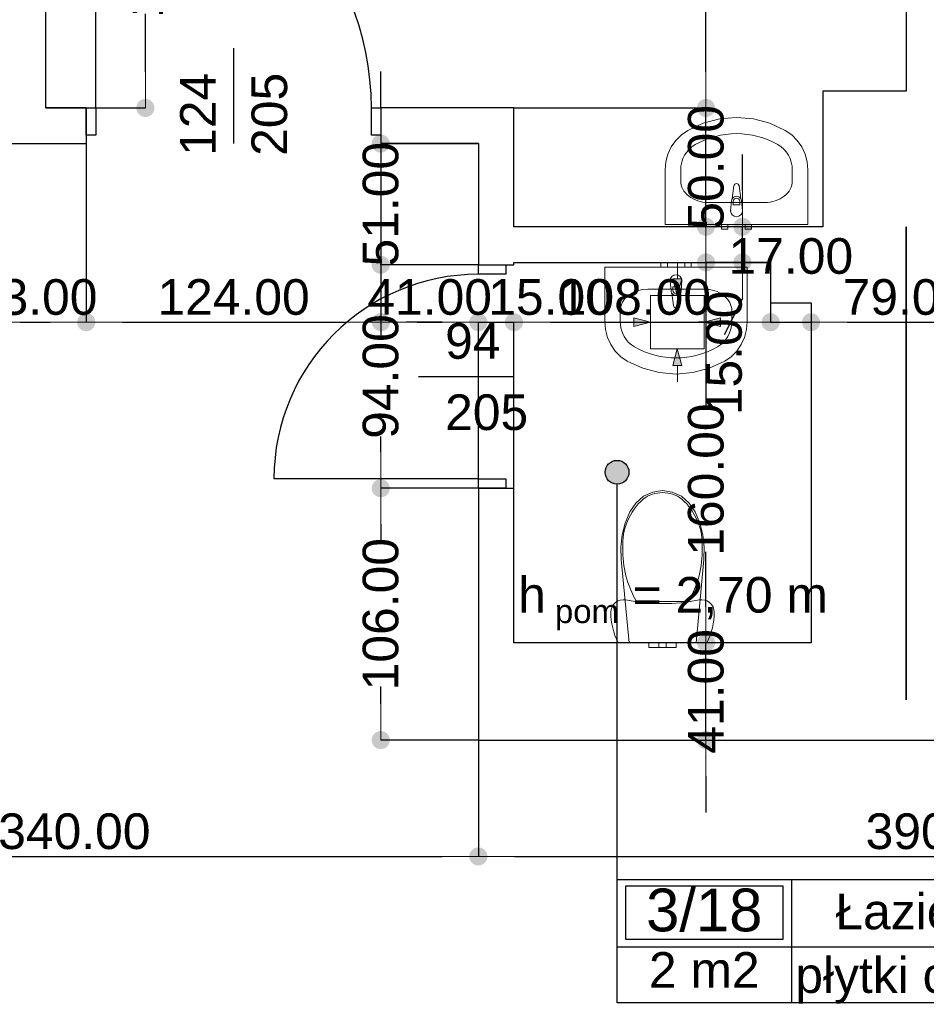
# Model space of a CAD drawing. Header units: millimetres. Extents: x -175445 to -20415, y -559200 to 231527.
# Tile 173 of 256: x -127871 to -124056, y -94928 to -90785. Entities that reach past the tile are written whole.
import ezdxf
from ezdxf.enums import TextEntityAlignment as Align

# ---------------------------------------------------------------- set-up
doc = ezdxf.new("R2010")
doc.units = ezdxf.units.MM
doc.header["$MEASUREMENT"] = 0
for name, color, linetype in [('Drzwi', 7, 'Continuous'), ('Linia', 7, 'Continuous'), ('Obiekt', 7, 'Continuous'), ('Polilinia', 7, 'Continuous'), ('Strefa', 7, 'Continuous'), ('Słup', 7, 'Continuous'), ('Tekst', 7, 'Continuous'), ('Wymiary', 63, 'Continuous'), ('Ściana', 7, 'Continuous')]:
    doc.layers.add(name, color=color, linetype=linetype)
doc.styles.add('Arial', font='txt')
doc.styles.add('Times new roman', font='txt')
doc.dimstyles.new('GENERATED_STYLE__1', dxfattribs={"dimtxt": 150, "dimasz": 152, "dimexe": 0.18, "dimexo": 0, "dimgap": 0.09, "dimtad": 1, "dimtih": 1, "dimtoh": 1, "dimlfac": 0.1, "dimzin": 0, "dimdsep": 46, "dimtxsty": 'Arial', "dimblk": 'ARROWHEAD_11', "dimblk1": 'ARROWHEAD_11', "dimblk2": 'ARROWHEAD_11', "dimcen": 0.09, "dimclrd": 114, "dimclre": 114, "dimclrt": 114, "dimazin": 0, "dimtfac": 1, "dimtdec": 4, "dimtmove": 0, "dimatfit": 3, "dimfxl": 1, "dimtolj": 1, "dimtzin": 0, "dimarcsym": 0})
doc.dimstyles.new('GENERATED_STYLE__3', dxfattribs={"dimtxt": 150, "dimasz": 152, "dimexe": 0.18, "dimexo": 0, "dimgap": 0.09, "dimtad": 1, "dimlfac": 0.1, "dimzin": 0, "dimdsep": 46, "dimtxsty": 'Arial', "dimblk": 'ARROWHEAD_11', "dimblk1": 'ARROWHEAD_11', "dimblk2": 'ARROWHEAD_11', "dimcen": 0.09, "dimclrd": 114, "dimclre": 114, "dimclrt": 114, "dimazin": 0, "dimtfac": 1, "dimtdec": 4, "dimtmove": 2, "dimatfit": 3, "dimfxl": 1, "dimtolj": 1, "dimtzin": 0, "dimarcsym": 0})
doc.dimstyles.new('GENERATED_STYLE__4', dxfattribs={"dimtxt": 150, "dimasz": 152, "dimexe": 0.18, "dimexo": 0, "dimgap": 0.09, "dimtad": 1, "dimtih": 1, "dimtoh": 1, "dimlfac": 0.1, "dimzin": 0, "dimdsep": 46, "dimtxsty": 'Arial', "dimblk": 'ARROWHEAD_11', "dimblk1": 'ARROWHEAD_11', "dimblk2": 'ARROWHEAD_11', "dimcen": 0.09, "dimclrd": 114, "dimclre": 114, "dimclrt": 114, "dimazin": 0, "dimtfac": 1, "dimtdec": 4, "dimtmove": 2, "dimatfit": 3, "dimfxl": 1, "dimtolj": 1, "dimtzin": 0, "dimarcsym": 0})

# ---------------------------------------------------------------- blocks, each defined once
blk = doc.blocks.new('Łazienka_3_18_20', base_point=(-118930.3, 34229.7))
at = {"layer": 'Strefa'}
for p, q in [((-119664.4, 34512.5), (-117722.1, 34512.5)), ((-119664.4, 33994), (-119664.4, 34512.5)), ((-118930.3, 34512.5), (-118930.3, 33994)), ((-117722.1, 34512.5), (-117722.1, 33994)), ((-119627.7, 34486.6), (-118967, 34486.6)), ((-119627.7, 34260.3), (-119627.7, 34486.6)), ((-118967, 34486.6), (-118967, 34260.3)), ((-119664.4, 34229.7), (-117722.1, 34229.7)), ((-118967, 34260.3), (-119627.7, 34260.3)), ((-117722.1, 33994), (-119664.4, 33994))]:
    blk.add_line(p, q, dxfattribs=at)
at = {"layer": 'Strefa', "style": 'Arial'}
for tag, height, p in [('ROOM_NUMBER', 180, (-119297.3, 34384.6)), ('ROOM_NAME', 150, (-118326.2, 34378.5)), ('ROOM_CALC_AREA', 150, (-119297.3, 34132.2)), ('floor_f', 150, (-118326.2, 34110.6))]:
    blk.add_attdef(tag, text='', height=height, dxfattribs=at).set_placement(p, align=Align.MIDDLE_CENTER)
blk = doc.blocks.new('ARROWHEAD_11')
at = {"color": 0, "linetype": 'Continuous', "lineweight": 0}
blk.add_line((0, 0), (-1, 0), dxfattribs=at)
at = {"color": 0, "linetype": 'Continuous', "lineweight": 0, "const_width": 0.25, "flags": 128}
blk.add_lwpolyline([(-0.125, 0, 1), (0.125, 0, 1)], format="xyb", close=True, dxfattribs=at)
blk = doc.blocks.new('*D3380')
at = {"layer": 'Defpoints', "color": 0}
for p in [(-126351.4, -92756.6), (-125940.7, -92756.6), (-125940.7, -93816.6)]:
    blk.add_point(p, dxfattribs=at)
at = {"layer": 'Wymiary', "color": 114, "lineweight": -2}
for p, q in [((-125940.7, -92756.6), (-126351.6, -92756.6)), ((-126351.4, -92908.6), (-126351.4, -92982.5)), ((-126351.4, -93664.6), (-126351.4, -93590.7)), ((-125940.7, -93816.6), (-126351.6, -93816.6))]:
    blk.add_line(p, q, dxfattribs=at)
at = {"layer": 'Wymiary', "color": 114, "lineweight": -2, "xscale": 152, "yscale": 152, "zscale": 152}
for p, rotation in [((-126351.4, -92756.6), 90), ((-126351.4, -93816.6), 270)]:
    blk.add_blockref('ARROWHEAD_11', p, dxfattribs=dict(at, rotation=rotation))
at = {"layer": 'Wymiary', "color": 114, "lineweight": 13, "insert": (-126351.4, -93286.6), "char_height": 150, "attachment_point": 5, "rotation": 90, "style": 'Arial'}
blk.add_mtext('\\A1;106.00', dxfattribs=at)
blk = doc.blocks.new('*D3381')
at = {"layer": 'Defpoints', "color": 0}
for p in [(-126351.4, -91816.6), (-125940.7, -91816.6), (-125940.7, -92756.6)]:
    blk.add_point(p, dxfattribs=at)
at = {"layer": 'Wymiary', "color": 114, "lineweight": -2}
for p, q in [((-125940.7, -91816.6), (-126351.6, -91816.6)), ((-126351.4, -91968.6), (-126351.4, -92033.7)), ((-126351.4, -92604.6), (-126351.4, -92539.5)), ((-125940.7, -92756.6), (-126351.6, -92756.6))]:
    blk.add_line(p, q, dxfattribs=at)
at = {"layer": 'Wymiary', "color": 114, "lineweight": -2, "xscale": 152, "yscale": 152, "zscale": 152}
for p, rotation in [((-126351.4, -91816.6), 90), ((-126351.4, -92756.6), 270)]:
    blk.add_blockref('ARROWHEAD_11', p, dxfattribs=dict(at, rotation=rotation))
at = {"layer": 'Wymiary', "color": 114, "lineweight": 13, "insert": (-126351.4, -92286.6), "char_height": 150, "attachment_point": 5, "rotation": 90, "style": 'Arial'}
blk.add_mtext('\\A1;94.00', dxfattribs=at)
blk = doc.blocks.new('*D3382')
at = {"layer": 'Defpoints', "color": 0}
for p in [(-126351.4, -91306.6), (-125940.7, -91306.6), (-125940.7, -91816.6)]:
    blk.add_point(p, dxfattribs=at)
at = {"layer": 'Wymiary', "color": 114, "lineweight": -2}
for p, q in [((-126351.4, -91154.6), (-126351.4, -91002.6)), ((-125940.7, -91306.6), (-126351.6, -91306.6)), ((-126351.4, -91306.6), (-126351.4, -91308.7)), ((-125940.7, -91816.6), (-126351.6, -91816.6)), ((-126351.4, -91816.6), (-126351.4, -91814.5)), ((-126351.4, -91968.6), (-126351.4, -92120.6))]:
    blk.add_line(p, q, dxfattribs=at)
at = {"layer": 'Wymiary', "color": 114, "lineweight": -2, "xscale": 152, "yscale": 152, "zscale": 152}
for p, rotation in [((-126351.4, -91306.6), 270), ((-126351.4, -91816.6), 90)]:
    blk.add_blockref('ARROWHEAD_11', p, dxfattribs=dict(at, rotation=rotation))
at = {"layer": 'Wymiary', "color": 114, "lineweight": 13, "insert": (-126351.4, -91561.6), "char_height": 150, "attachment_point": 5, "rotation": 90, "style": 'Arial'}
blk.add_mtext('\\A1;51.00', dxfattribs=at)
blk = doc.blocks.new('*D3391')
at = {"layer": 'Defpoints', "color": 0}
for p in [(-124982.8, -93406.6), (-124540.7, -93406.6), (-125940.7, -93816.6)]:
    blk.add_point(p, dxfattribs=at)
at = {"layer": 'Wymiary', "color": 114, "lineweight": -2}
for p, q in [((-124982.8, -93254.6), (-124982.8, -93102.6)), ((-124540.7, -93406.6), (-124982.9, -93406.6)), ((-124982.8, -93816.6), (-124982.8, -93406.6)), ((-125940.7, -93816.6), (-124982.6, -93816.6)), ((-124982.8, -93968.6), (-124982.8, -94120.6))]:
    blk.add_line(p, q, dxfattribs=at)
at = {"layer": 'Wymiary', "color": 114, "lineweight": -2, "xscale": 152, "yscale": 152, "zscale": 152}
for p, rotation in [((-124982.8, -93406.6), 270), ((-124982.8, -93816.6), 90)]:
    blk.add_blockref('ARROWHEAD_11', p, dxfattribs=dict(at, rotation=rotation))
at = {"layer": 'Wymiary', "color": 114, "lineweight": 13, "insert": (-124982.8, -93611.6), "char_height": 150, "attachment_point": 5, "rotation": 90, "style": 'Arial'}
blk.add_mtext('\\A1;41.00', dxfattribs=at)
blk = doc.blocks.new('*D3392')
at = {"layer": 'Defpoints', "color": 0}
for p in [(-124982.8, -91806.6), (-124710.7, -91806.6), (-124540.7, -93406.6)]:
    blk.add_point(p, dxfattribs=at)
at = {"layer": 'Wymiary', "color": 114, "lineweight": -2}
for p, q in [((-124710.7, -91806.6), (-124982.9, -91806.6)), ((-124982.8, -91958.6), (-124982.8, -92416.3)), ((-124982.8, -93254.6), (-124982.8, -93024.6)), ((-124540.7, -93406.6), (-124982.9, -93406.6))]:
    blk.add_line(p, q, dxfattribs=at)
at = {"layer": 'Wymiary', "color": 114, "lineweight": -2, "xscale": 152, "yscale": 152, "zscale": 152}
for p, rotation in [((-124982.8, -91806.6), 90), ((-124982.8, -93406.6), 270)]:
    blk.add_blockref('ARROWHEAD_11', p, dxfattribs=dict(at, rotation=rotation))
at = {"layer": 'Wymiary', "color": 114, "lineweight": 13, "insert": (-124982.8, -92720.4), "char_height": 150, "attachment_point": 5, "rotation": 90, "style": 'Arial'}
blk.add_mtext('\\A1;160.00', dxfattribs=at)
blk = doc.blocks.new('*D3393')
at = {"layer": 'Defpoints', "color": 0}
for p in [(-124829.4, -91656.6), (-124490.7, -91656.6), (-124710.7, -91806.6)]:
    blk.add_point(p, dxfattribs=at)
at = {"layer": 'Wymiary', "color": 114, "lineweight": -2}
for p, q in [((-124829.4, -91504.6), (-124829.4, -91352.6)), ((-124490.7, -91656.6), (-124829.6, -91656.6)), ((-124829.4, -91806.6), (-124829.4, -91656.6)), ((-124710.7, -91806.6), (-124829.6, -91806.6)), ((-124829.4, -91958.6), (-124906.1, -92110.6))]:
    blk.add_line(p, q, dxfattribs=at)
at = {"layer": 'Wymiary', "color": 114, "lineweight": -2, "xscale": 152, "yscale": 152, "zscale": 152}
for p, rotation in [((-124829.4, -91656.6), 270), ((-124829.4, -91806.6), 90)]:
    blk.add_blockref('ARROWHEAD_11', p, dxfattribs=dict(at, rotation=rotation))
at = {"layer": 'Wymiary', "color": 114, "lineweight": 13, "insert": (-124906.1, -92187.3), "char_height": 150, "attachment_point": 5, "rotation": 90, "style": 'Arial'}
blk.add_mtext('\\A1;15.00', dxfattribs=at)
blk = doc.blocks.new('*D3394')
at = {"layer": 'Defpoints', "color": 0}
for p in [(-125790.7, -91156.6), (-124982.8, -91156.6), (-124490.7, -91656.6)]:
    blk.add_point(p, dxfattribs=at)
at = {"layer": 'Wymiary', "color": 114, "lineweight": -2}
for p, q in [((-124982.8, -91004.6), (-124982.8, -90852.6)), ((-125790.7, -91156.6), (-124982.6, -91156.6)), ((-124982.8, -91656.6), (-124982.8, -91156.6)), ((-124490.7, -91656.6), (-124982.9, -91656.6)), ((-124982.8, -91808.6), (-124982.8, -91960.6))]:
    blk.add_line(p, q, dxfattribs=at)
at = {"layer": 'Wymiary', "color": 114, "lineweight": -2, "xscale": 152, "yscale": 152, "zscale": 152}
for p, rotation in [((-124982.8, -91156.6), 270), ((-124982.8, -91656.6), 90)]:
    blk.add_blockref('ARROWHEAD_11', p, dxfattribs=dict(at, rotation=rotation))
at = {"layer": 'Wymiary', "color": 114, "lineweight": 13, "insert": (-124982.8, -91406.6), "char_height": 150, "attachment_point": 5, "rotation": 90, "style": 'Arial'}
blk.add_mtext('\\A1;50.00', dxfattribs=at)
blk = doc.blocks.new('*D3395')
at = {"layer": 'Defpoints', "color": 0}
for p in [(-124982.8, -85826.6), (-124410.7, -85826.6), (-125790.7, -91156.6)]:
    blk.add_point(p, dxfattribs=at)
at = {"layer": 'Wymiary', "color": 114, "lineweight": -2}
for p, q in [((-124410.7, -85826.6), (-124982.9, -85826.6)), ((-124982.8, -85978.6), (-124982.8, -88180.4)), ((-124982.8, -91004.6), (-124982.8, -88802.8)), ((-125790.7, -91156.6), (-124982.6, -91156.6))]:
    blk.add_line(p, q, dxfattribs=at)
at = {"layer": 'Wymiary', "color": 114, "lineweight": -2, "xscale": 152, "yscale": 152, "zscale": 152}
for p, rotation in [((-124982.8, -85826.6), 90), ((-124982.8, -91156.6), 270)]:
    blk.add_blockref('ARROWHEAD_11', p, dxfattribs=dict(at, rotation=rotation))
at = {"layer": 'Wymiary', "color": 114, "lineweight": 13, "insert": (-124982.8, -88491.6), "char_height": 150, "attachment_point": 5, "rotation": 90, "style": 'Arial'}
blk.add_mtext('\\A1;533.00', dxfattribs=at)
blk = doc.blocks.new('*D3396')
at = {"layer": 'Defpoints', "color": 0}
for p in [(-127760.7, -89756.6), (-127341.8, -89756.6), (-127760.7, -91156.6)]:
    blk.add_point(p, dxfattribs=at)
at = {"layer": 'Wymiary', "color": 114, "lineweight": -2}
for p, q in [((-127760.7, -89756.6), (-127341.7, -89756.6)), ((-127341.8, -89908.6), (-127341.8, -90152.5)), ((-127341.8, -91004.6), (-127341.8, -90760.7)), ((-127760.7, -91156.6), (-127341.7, -91156.6))]:
    blk.add_line(p, q, dxfattribs=at)
at = {"layer": 'Wymiary', "color": 114, "lineweight": -2, "xscale": 152, "yscale": 152, "zscale": 152}
for p, rotation in [((-127341.8, -89756.6), 90), ((-127341.8, -91156.6), 270)]:
    blk.add_blockref('ARROWHEAD_11', p, dxfattribs=dict(at, rotation=rotation))
at = {"layer": 'Wymiary', "color": 114, "lineweight": 13, "insert": (-127341.8, -90456.6), "char_height": 150, "attachment_point": 5, "rotation": 90, "style": 'Arial'}
blk.add_mtext('\\A1;140.00', dxfattribs=at)
blk = doc.blocks.new('*D3479')
at = {"layer": 'Defpoints', "color": 0}
for p in [(-129340.7, -93816.6), (-125940.7, -93816.6), (-125940.7, -94306)]:
    blk.add_point(p, dxfattribs=at)
at = {"layer": 'Wymiary', "color": 114, "lineweight": -2}
for p, q in [((-129340.7, -93816.6), (-129340.7, -94306.2)), ((-125940.7, -93816.6), (-125940.7, -94306.2)), ((-129188.7, -94306), (-126092.7, -94306))]:
    blk.add_line(p, q, dxfattribs=at)
at = {"layer": 'Wymiary', "color": 114, "lineweight": -2, "xscale": 152, "yscale": 152, "zscale": 152, "rotation": 180}
blk.add_blockref('ARROWHEAD_11', (-129340.7, -94306), dxfattribs=at)
at = {"layer": 'Wymiary', "color": 114, "lineweight": -2, "xscale": 152, "yscale": 152, "zscale": 152}
blk.add_blockref('ARROWHEAD_11', (-125940.7, -94306), dxfattribs=at)
at = {"layer": 'Wymiary', "color": 114, "lineweight": 13, "insert": (-127640.7, -94201), "char_height": 150, "attachment_point": 5, "style": 'Arial'}
blk.add_mtext('\\A1;340.00', dxfattribs=at)
blk = doc.blocks.new('*D3480')
at = {"layer": 'Defpoints', "color": 0}
for p in [(-125940.7, -93816.6), (-122040.7, -93816.6), (-122040.7, -94306)]:
    blk.add_point(p, dxfattribs=at)
at = {"layer": 'Wymiary', "color": 114, "lineweight": -2}
for p, q in [((-125940.7, -93816.6), (-125940.7, -94306.2)), ((-122040.7, -93816.6), (-122040.7, -94306.2)), ((-125788.7, -94306), (-122192.7, -94306))]:
    blk.add_line(p, q, dxfattribs=at)
at = {"layer": 'Wymiary', "color": 114, "lineweight": -2, "xscale": 152, "yscale": 152, "zscale": 152, "rotation": 180}
blk.add_blockref('ARROWHEAD_11', (-125940.7, -94306), dxfattribs=at)
at = {"layer": 'Wymiary', "color": 114, "lineweight": -2, "xscale": 152, "yscale": 152, "zscale": 152}
blk.add_blockref('ARROWHEAD_11', (-122040.7, -94306), dxfattribs=at)
at = {"layer": 'Wymiary', "color": 114, "lineweight": 13, "insert": (-123990.7, -94201), "char_height": 150, "attachment_point": 5, "style": 'Arial'}
blk.add_mtext('\\A1;390.00', dxfattribs=at)
blk = doc.blocks.new('*D3526')
at = {"layer": 'Defpoints', "color": 0}
for p in [(-128020.7, -91306.6), (-127590.7, -91306.6), (-127590.7, -92058.1)]:
    blk.add_point(p, dxfattribs=at)
at = {"layer": 'Wymiary', "color": 114, "lineweight": -2}
for p, q in [((-128020.7, -91306.6), (-128020.7, -92058.3)), ((-127590.7, -91306.6), (-127590.7, -92058.3)), ((-127868.7, -92058.1), (-127742.7, -92058.1))]:
    blk.add_line(p, q, dxfattribs=at)
at = {"layer": 'Wymiary', "color": 114, "lineweight": -2, "xscale": 152, "yscale": 152, "zscale": 152, "rotation": 180}
blk.add_blockref('ARROWHEAD_11', (-128020.7, -92058.1), dxfattribs=at)
at = {"layer": 'Wymiary', "color": 114, "lineweight": -2, "xscale": 152, "yscale": 152, "zscale": 152}
blk.add_blockref('ARROWHEAD_11', (-127590.7, -92058.1), dxfattribs=at)
at = {"layer": 'Wymiary', "color": 114, "lineweight": 13, "insert": (-127805.7, -91953.1), "char_height": 150, "attachment_point": 5, "style": 'Arial'}
blk.add_mtext('\\A1;43.00', dxfattribs=at)
blk = doc.blocks.new('*D3527')
at = {"layer": 'Defpoints', "color": 0}
for p in [(-127590.7, -91306.6), (-126350.7, -91306.6), (-126350.7, -92058.1)]:
    blk.add_point(p, dxfattribs=at)
at = {"layer": 'Wymiary', "color": 114, "lineweight": -2}
for p, q in [((-127590.7, -91306.6), (-127590.7, -92058.3)), ((-126350.7, -91306.6), (-126350.7, -92058.3)), ((-127438.7, -92058.1), (-126502.7, -92058.1))]:
    blk.add_line(p, q, dxfattribs=at)
at = {"layer": 'Wymiary', "color": 114, "lineweight": -2, "xscale": 152, "yscale": 152, "zscale": 152, "rotation": 180}
blk.add_blockref('ARROWHEAD_11', (-127590.7, -92058.1), dxfattribs=at)
at = {"layer": 'Wymiary', "color": 114, "lineweight": -2, "xscale": 152, "yscale": 152, "zscale": 152}
blk.add_blockref('ARROWHEAD_11', (-126350.7, -92058.1), dxfattribs=at)
at = {"layer": 'Wymiary', "color": 114, "lineweight": 13, "insert": (-126970.7, -91953.1), "char_height": 150, "attachment_point": 5, "style": 'Arial'}
blk.add_mtext('\\A1;124.00', dxfattribs=at)
blk = doc.blocks.new('*D3528')
at = {"layer": 'Defpoints', "color": 0}
for p in [(-126350.7, -91306.6), (-125940.7, -92058.1), (-125940.7, -92756.6)]:
    blk.add_point(p, dxfattribs=at)
at = {"layer": 'Wymiary', "color": 114, "lineweight": -2}
for p, q in [((-126350.7, -91306.6), (-126350.7, -92058.3)), ((-126198.7, -92058.1), (-126092.7, -92058.1)), ((-125940.7, -92756.6), (-125940.7, -92057.9))]:
    blk.add_line(p, q, dxfattribs=at)
at = {"layer": 'Wymiary', "color": 114, "lineweight": -2, "xscale": 152, "yscale": 152, "zscale": 152, "rotation": 180}
blk.add_blockref('ARROWHEAD_11', (-126350.7, -92058.1), dxfattribs=at)
at = {"layer": 'Wymiary', "color": 114, "lineweight": -2, "xscale": 152, "yscale": 152, "zscale": 152}
blk.add_blockref('ARROWHEAD_11', (-125940.7, -92058.1), dxfattribs=at)
at = {"layer": 'Wymiary', "color": 114, "lineweight": 13, "insert": (-126145.7, -91953.1), "char_height": 150, "attachment_point": 5, "style": 'Arial'}
blk.add_mtext('\\A1;41.00', dxfattribs=at)
blk = doc.blocks.new('*D3529')
at = {"layer": 'Defpoints', "color": 0}
for p in [(-125790.7, -92058.1), (-125940.7, -92756.6), (-125790.7, -92756.6)]:
    blk.add_point(p, dxfattribs=at)
at = {"layer": 'Wymiary', "color": 114, "lineweight": -2}
for p, q in [((-126092.7, -92058.1), (-126244.7, -92058.1)), ((-125940.7, -92756.6), (-125940.7, -92057.9)), ((-125940.7, -92058.1), (-125790.7, -92058.1)), ((-125790.7, -92756.6), (-125790.7, -92057.9)), ((-125638.7, -92058.1), (-125486.7, -92058.1))]:
    blk.add_line(p, q, dxfattribs=at)
at = {"layer": 'Wymiary', "color": 114, "lineweight": -2, "xscale": 152, "yscale": 152, "zscale": 152}
blk.add_blockref('ARROWHEAD_11', (-125940.7, -92058.1), dxfattribs=at)
at = {"layer": 'Wymiary', "color": 114, "lineweight": -2, "xscale": 152, "yscale": 152, "zscale": 152, "rotation": 180}
blk.add_blockref('ARROWHEAD_11', (-125790.7, -92058.1), dxfattribs=at)
at = {"layer": 'Wymiary', "color": 114, "lineweight": 13, "insert": (-125636.9, -91953.1), "char_height": 150, "attachment_point": 5, "style": 'Arial'}
blk.add_mtext('\\A1;15.00', dxfattribs=at)
blk = doc.blocks.new('*D3530')
at = {"layer": 'Defpoints', "color": 0}
for p in [(-124710.7, -91976.6), (-124710.7, -92058.1), (-125790.7, -92756.6)]:
    blk.add_point(p, dxfattribs=at)
at = {"layer": 'Wymiary', "color": 114, "lineweight": -2}
for p, q in [((-124710.7, -91976.6), (-124710.7, -92058.3)), ((-125790.7, -92756.6), (-125790.7, -92057.9)), ((-125638.7, -92058.1), (-124862.7, -92058.1))]:
    blk.add_line(p, q, dxfattribs=at)
at = {"layer": 'Wymiary', "color": 114, "lineweight": -2, "xscale": 152, "yscale": 152, "zscale": 152, "rotation": 180}
blk.add_blockref('ARROWHEAD_11', (-125790.7, -92058.1), dxfattribs=at)
at = {"layer": 'Wymiary', "color": 114, "lineweight": -2, "xscale": 152, "yscale": 152, "zscale": 152}
blk.add_blockref('ARROWHEAD_11', (-124710.7, -92058.1), dxfattribs=at)
at = {"layer": 'Wymiary', "color": 114, "lineweight": 13, "insert": (-125281.9, -91953.1), "char_height": 150, "attachment_point": 5, "style": 'Arial'}
blk.add_mtext('\\A1;108.00', dxfattribs=at)
blk = doc.blocks.new('*D3531')
at = {"layer": 'Defpoints', "color": 0}
for p in [(-124710.7, -91976.6), (-124540.7, -91976.6), (-124540.7, -92058.1)]:
    blk.add_point(p, dxfattribs=at)
at = {"layer": 'Wymiary', "color": 114, "lineweight": -2}
for p, q in [((-124710.7, -91976.6), (-124710.7, -92058.3)), ((-124540.7, -91976.6), (-124540.7, -92058.3)), ((-124862.7, -92058.1), (-125014.7, -92058.1)), ((-124710.7, -92058.1), (-124540.7, -92058.1)), ((-124388.7, -92058.1), (-124236.7, -92058.1))]:
    blk.add_line(p, q, dxfattribs=at)
at = {"layer": 'Wymiary', "color": 114, "lineweight": -2, "xscale": 152, "yscale": 152, "zscale": 152}
blk.add_blockref('ARROWHEAD_11', (-124710.7, -92058.1), dxfattribs=at)
at = {"layer": 'Wymiary', "color": 114, "lineweight": -2, "xscale": 152, "yscale": 152, "zscale": 152, "rotation": 180}
blk.add_blockref('ARROWHEAD_11', (-124540.7, -92058.1), dxfattribs=at)
at = {"layer": 'Wymiary', "color": 114, "lineweight": 13, "insert": (-124625.7, -91780.6), "char_height": 150, "attachment_point": 5, "style": 'Arial'}
blk.add_mtext('\\A1;17.00', dxfattribs=at)
blk = doc.blocks.new('*D3532')
at = {"layer": 'Defpoints', "color": 0}
for p in [(-123750.7, -91796.6), (-124540.7, -91976.6), (-123750.7, -92058.1)]:
    blk.add_point(p, dxfattribs=at)
at = {"layer": 'Wymiary', "color": 114, "lineweight": -2}
for p, q in [((-123750.7, -91796.6), (-123750.7, -92058.3)), ((-124540.7, -91976.6), (-124540.7, -92058.3)), ((-124388.7, -92058.1), (-123902.7, -92058.1))]:
    blk.add_line(p, q, dxfattribs=at)
at = {"layer": 'Wymiary', "color": 114, "lineweight": -2, "xscale": 152, "yscale": 152, "zscale": 152, "rotation": 180}
blk.add_blockref('ARROWHEAD_11', (-124540.7, -92058.1), dxfattribs=at)
at = {"layer": 'Wymiary', "color": 114, "lineweight": -2, "xscale": 152, "yscale": 152, "zscale": 152}
blk.add_blockref('ARROWHEAD_11', (-123750.7, -92058.1), dxfattribs=at)
at = {"layer": 'Wymiary', "color": 114, "lineweight": 13, "insert": (-124145.7, -91953.1), "char_height": 150, "attachment_point": 5, "style": 'Arial'}
blk.add_mtext('\\A1;79.00', dxfattribs=at)

msp = doc.modelspace()

# ---------------------------------------------------------------- hatches: boundary and pattern name
at = {"layer": 'Linia', "linetype": 'Continuous', "lineweight": 13}
for points in [[(-125103.441, -91945.594), (-125084.598, -91875.643), (-125122.098, -91875.593)], [(-125216.391, -92058.094), (-125286.367, -92039.344), (-125286.367, -92076.844)], [(-124991.091, -92058.094), (-124921.115, -92076.844), (-124921.115, -92039.344)], [(-125103.441, -92170.594), (-125122.098, -92240.594), (-125084.598, -92240.544)]]:
    msp.add_hatch(color=150, dxfattribs=at).paths.add_polyline_path(points)
at = {"layer": 'Polilinia', "linetype": 'Continuous'}
msp.add_hatch(color=256, dxfattribs=at).paths.add_polyline_path([(-125307.103, -92689.606), (-125310.909, -92670.472), (-125321.748, -92654.251), (-125337.969, -92643.412), (-125357.103, -92639.606), (-125376.237, -92643.412), (-125392.458, -92654.251), (-125403.297, -92670.472), (-125407.103, -92689.606), (-125403.297, -92708.74), (-125392.458, -92724.962), (-125376.237, -92735.8), (-125357.103, -92739.606), (-125337.969, -92735.8), (-125321.748, -92724.962), (-125310.909, -92708.74)])

# ---------------------------------------------------------------- linework, layer by layer
at = {"layer": 'Drzwi'}
for p, q in [((-127550.722, -91156.604), (-127550.722, -89996.604)), ((-127590.722, -91156.604), (-127550.722, -91156.604)), ((-127590.722, -91271.604), (-127590.722, -91156.604)), ((-127590.722, -91156.604), (-127590.722, -91271.604)), ((-127550.722, -91156.604), (-127550.722, -91271.604)), ((-126390.722, -91271.604), (-126390.722, -91156.604)), ((-126390.722, -91156.604), (-126350.722, -91156.604)), ((-126350.722, -91156.604), (-126350.722, -91271.604)), ((-126350.722, -91156.604), (-126350.722, -91271.604)), ((-127550.722, -91271.604), (-127590.722, -91271.604)), ((-126350.722, -91271.604), (-126390.722, -91271.604)), ((-125940.722, -91856.604), (-125940.722, -91816.604)), ((-125940.722, -91816.604), (-125825.722, -91816.604)), ((-125940.722, -91816.604), (-125825.722, -91816.604)), ((-125825.722, -91816.604), (-125825.722, -91856.604)), ((-125825.722, -91856.604), (-125940.722, -91856.604)), ((-125940.722, -92716.604), (-126800.722, -92716.604)), ((-125940.722, -92756.604), (-125940.722, -92716.604)), ((-125940.722, -92716.604), (-125825.722, -92716.604)), ((-125825.722, -92716.604), (-125825.722, -92756.604)), ((-125825.722, -92756.604), (-125940.722, -92756.604)), ((-125940.722, -92756.604), (-125825.722, -92756.604))]:
    msp.add_line(p, q, dxfattribs=at)
for centre, radius, start, end in [((-127550.722, -91156.604), 1160, 0, 90), ((-125940.722, -92716.604), 860, 90, 180)]:
    msp.add_arc(centre, radius, start, end, dxfattribs=at)
at = {"layer": 'Linia', "color": 150, "lineweight": 13}
for p, q in [((-125103.256, -91806.703), (-125103.348, -91875.618)), ((-125103.441, -91945.594), (-125122.098, -91875.593)), ((-125122.098, -91875.593), (-125084.598, -91875.643)), ((-125103.441, -91945.594), (-125084.598, -91875.643)), ((-124991.091, -91945.744), (-125216.091, -91945.744)), ((-125216.091, -91945.744), (-125216.091, -92170.444)), ((-124991.091, -92170.444), (-124991.091, -91945.744)), ((-125216.391, -92058.094), (-125286.367, -92039.344)), ((-125286.367, -92076.844), (-125286.367, -92039.344)), ((-124991.091, -92058.094), (-124921.115, -92039.344)), ((-124921.115, -92039.344), (-124921.115, -92076.844)), ((-125355.282, -92058.094), (-125286.367, -92058.094)), ((-125216.391, -92058.094), (-125286.367, -92076.844)), ((-124991.091, -92058.094), (-124921.115, -92076.844)), ((-124852.2, -92058.094), (-124921.115, -92058.094)), ((-125216.091, -92170.744), (-124991.091, -92170.744)), ((-125103.441, -92170.594), (-125122.098, -92240.594)), ((-125103.441, -92170.594), (-125084.598, -92240.544)), ((-125084.598, -92240.544), (-125122.098, -92240.594)), ((-125103.256, -92309.484), (-125103.348, -92240.569))]:
    msp.add_line(p, q, dxfattribs=at)
at = {"layer": 'Obiekt'}
for p, q in [((-126970.722, -90905.226), (-126970.722, -91306.604)), ((-126192.1, -92286.604), (-125790.722, -92286.604))]:
    msp.add_line(p, q, dxfattribs=at)
at = {"layer": 'Obiekt', "color": 8, "lineweight": 5}
for p, q in [((-125059.466, -91251.014), (-124994.274, -91221.072)), ((-124994.274, -91221.072), (-124925.254, -91202.773)), ((-124925.254, -91202.773), (-124854.292, -91196.618)), ((-124854.292, -91196.618), (-124783.331, -91202.773)), ((-124783.331, -91202.773), (-124714.31, -91221.072)), ((-124714.31, -91221.072), (-124649.118, -91251.014)), ((-125086.444, -91269.744), (-125059.466, -91251.014)), ((-124649.118, -91251.014), (-124622.14, -91269.744)), ((-125128.791, -91320.624), (-125109.801, -91293.197)), ((-125109.801, -91293.197), (-125086.444, -91269.744)), ((-124622.14, -91269.744), (-124598.783, -91293.197)), ((-124598.783, -91293.197), (-124579.794, -91320.624)), ((-125151.397, -91383.791), (-125142.805, -91351.147)), ((-125142.805, -91351.147), (-125128.791, -91320.624)), ((-124579.794, -91320.624), (-124565.779, -91351.147)), ((-124565.779, -91351.147), (-124557.187, -91383.791)), ((-125154.292, -91417.514), (-125151.397, -91383.791)), ((-124557.187, -91383.791), (-124554.292, -91417.514)), ((-125154.292, -91646.604), (-125154.292, -91417.514)), ((-125089.075, -91463.332), (-125089.075, -91417.514)), ((-124619.51, -91463.332), (-124619.51, -91417.514)), ((-124554.292, -91417.514), (-124554.292, -91646.604)), ((-124872.022, -91537.82), (-124865.392, -91484.886)), ((-124843.192, -91484.886), (-124836.562, -91537.82)), ((-124735.466, -91554.286), (-124973.118, -91554.286)), ((-124879.292, -91589.286), (-124875.292, -91547.333)), ((-124867.892, -91549.505), (-124867.892, -91564.376)), ((-124840.692, -91564.376), (-124840.692, -91549.505)), ((-124833.292, -91547.333), (-124829.292, -91589.286)), ((-124867.892, -91564.376), (-124840.692, -91564.376)), ((-124554.292, -91646.604), (-125154.292, -91646.604)), ((-124917.792, -91666.604), (-124917.792, -91646.604)), ((-124917.792, -91646.604), (-124890.792, -91646.604)), ((-124890.792, -91666.604), (-124917.792, -91666.604)), ((-124890.792, -91646.604), (-124890.792, -91666.604)), ((-124817.792, -91666.604), (-124817.792, -91646.604)), ((-124817.792, -91646.604), (-124790.792, -91646.604)), ((-124790.792, -91666.604), (-124817.792, -91666.604)), ((-124790.792, -91646.604), (-124790.792, -91666.604)), ((-125145.458, -91806.604), (-125172.458, -91806.604)), ((-125172.458, -91806.604), (-125172.458, -91826.604)), ((-125145.458, -91826.604), (-125145.458, -91806.604)), ((-125045.458, -91806.604), (-125072.458, -91806.604)), ((-125072.458, -91806.604), (-125072.458, -91826.604)), ((-125045.458, -91826.604), (-125045.458, -91806.604)), ((-125408.958, -91826.604), (-125408.958, -92055.695)), ((-124808.958, -91826.604), (-125408.958, -91826.604)), ((-125172.458, -91826.604), (-125145.458, -91826.604)), ((-125072.458, -91826.604), (-125045.458, -91826.604)), ((-124808.958, -92055.695), (-124808.958, -91826.604)), ((-125133.958, -91883.923), (-125129.958, -91925.875)), ((-125087.958, -91925.875), (-125083.958, -91883.923)), ((-124990.132, -91918.923), (-125227.784, -91918.923)), ((-125122.558, -91923.704), (-125122.558, -91908.833)), ((-125122.558, -91908.833), (-125095.358, -91908.833)), ((-125095.358, -91908.833), (-125095.358, -91923.704)), ((-125126.687, -91935.389), (-125120.058, -91988.323)), ((-125097.858, -91988.323), (-125091.228, -91935.389)), ((-125343.74, -92009.877), (-125343.74, -92055.695)), ((-124874.175, -92009.877), (-124874.175, -92055.695)), ((-125408.958, -92055.695), (-125406.063, -92089.417)), ((-125406.063, -92089.417), (-125397.471, -92122.062)), ((-124820.444, -92122.062), (-124811.852, -92089.417)), ((-124811.852, -92089.417), (-124808.958, -92055.695)), ((-125397.471, -92122.062), (-125383.456, -92152.585)), ((-124834.459, -92152.585), (-124820.444, -92122.062)), ((-125383.456, -92152.585), (-125364.467, -92180.011)), ((-124853.448, -92180.011), (-124834.459, -92152.585)), ((-125364.467, -92180.011), (-125341.11, -92203.465)), ((-125341.11, -92203.465), (-125314.132, -92222.195)), ((-124903.784, -92222.195), (-124876.805, -92203.465)), ((-124876.805, -92203.465), (-124853.448, -92180.011)), ((-125314.132, -92222.195), (-125248.94, -92252.137)), ((-125248.94, -92252.137), (-125179.919, -92270.435)), ((-125037.996, -92270.435), (-124968.976, -92252.137)), ((-124968.976, -92252.137), (-124903.784, -92222.195)), ((-125179.919, -92270.435), (-125108.958, -92276.591)), ((-125108.958, -92276.591), (-125037.996, -92270.435)), ((-125278.122, -92819.299), (-125245.079, -92790.781)), ((-125245.079, -92790.781), (-125206.771, -92772.821)), ((-125206.771, -92772.821), (-125165.722, -92766.604)), ((-125165.722, -92766.604), (-125124.674, -92772.821)), ((-125165.721, -92775.243), (-125165.722, -92775.243)), ((-125124.674, -92772.821), (-125086.365, -92790.781)), ((-125086.365, -92790.781), (-125053.322, -92819.299)), ((-125303.72, -92856.494), (-125278.122, -92819.299)), ((-125084.646, -92802.054), (-125084.645, -92802.055)), ((-125053.322, -92819.299), (-125027.724, -92856.494)), ((-125322.741, -92903.432), (-125303.72, -92856.494)), ((-125027.724, -92856.494), (-125008.704, -92903.432)), ((-125335.146, -92953.179), (-125322.741, -92903.432)), ((-125008.704, -92903.432), (-124996.298, -92953.179)), ((-125340.633, -93004.525), (-125335.146, -92953.179)), ((-124996.298, -92953.179), (-124990.811, -93004.525)), ((-125339.07, -93056.221), (-125340.633, -93004.525)), ((-124990.811, -93004.525), (-124992.374, -93056.221)), ((-125306.697, -93406.604), (-125339.07, -93056.221)), ((-124992.374, -93056.221), (-125024.747, -93406.604)), ((-125381.939, -93266.594), (-125378.154, -93255.622)), ((-125378.154, -93255.622), (-125372.052, -93245.75)), ((-125372.052, -93245.75), (-125363.93, -93237.458)), ((-125363.93, -93237.458), (-125354.184, -93231.152)), ((-125354.184, -93231.152), (-125343.292, -93227.139)), ((-125343.292, -93227.139), (-125331.784, -93225.615)), ((-125331.784, -93225.615), (-125320.222, -93226.654)), ((-125320.222, -93226.654), (-125281.937, -93233.436)), ((-125281.937, -93233.436), (-125243.361, -93238.292)), ((-125165.722, -93233.561), (-125274.663, -93233.561)), ((-125243.361, -93238.292), (-125204.591, -93241.211)), ((-125204.591, -93241.211), (-125165.722, -93242.185)), ((-125056.781, -93233.561), (-125165.722, -93233.561)), ((-125165.722, -93242.185), (-125126.854, -93241.211)), ((-125126.854, -93241.211), (-125088.083, -93238.292)), ((-125088.083, -93238.292), (-125049.507, -93233.436)), ((-125049.507, -93233.436), (-125011.222, -93226.654)), ((-125011.222, -93226.654), (-124999.66, -93225.615)), ((-124999.66, -93225.615), (-124988.152, -93227.139)), ((-124988.152, -93227.139), (-124977.26, -93231.152)), ((-124977.26, -93231.152), (-124967.514, -93237.458)), ((-124967.514, -93237.458), (-124959.392, -93245.75)), ((-124959.392, -93245.75), (-124953.29, -93255.622)), ((-124953.29, -93255.622), (-124949.505, -93266.594)), ((-125383.222, -93278.128), (-125381.939, -93266.594)), ((-125382.733, -93294.783), (-125383.222, -93278.128)), ((-125381.268, -93311.381), (-125382.733, -93294.783)), ((-124948.711, -93294.783), (-124950.176, -93311.381)), ((-124949.505, -93266.594), (-124948.222, -93278.128)), ((-124948.222, -93278.128), (-124948.711, -93294.783)), ((-125378.832, -93327.865), (-125381.268, -93311.381)), ((-125375.433, -93344.177), (-125378.832, -93327.865)), ((-124952.612, -93327.865), (-124956.011, -93344.177)), ((-124950.176, -93311.381), (-124952.612, -93327.865)), ((-125371.082, -93360.262), (-125375.433, -93344.177)), ((-125365.796, -93376.065), (-125371.082, -93360.262)), ((-125359.591, -93391.53), (-125365.796, -93376.065)), ((-124965.648, -93376.065), (-124971.853, -93391.53)), ((-124960.362, -93360.262), (-124965.648, -93376.065)), ((-124956.011, -93344.177), (-124960.362, -93360.262)), ((-125352.49, -93406.604), (-125359.591, -93391.53)), ((-124978.954, -93406.604), (-125352.49, -93406.604)), ((-125024.747, -93406.604), (-125306.697, -93406.604)), ((-125222.722, -93406.604), (-125206.027, -93406.604)), ((-125222.722, -93406.604), (-125222.722, -93426.604)), ((-125206.027, -93406.604), (-125181.722, -93406.604)), ((-125181.722, -93406.604), (-125177.036, -93406.604)), ((-125181.722, -93406.604), (-125181.722, -93426.604)), ((-125177.036, -93406.604), (-125165.722, -93406.604)), ((-125165.722, -93406.604), (-125154.408, -93406.604)), ((-125154.408, -93406.604), (-125149.722, -93406.604)), ((-125149.722, -93406.604), (-125149.722, -93426.604)), ((-125149.722, -93406.604), (-125125.417, -93406.604)), ((-125125.417, -93406.604), (-125108.722, -93406.604)), ((-125108.722, -93406.604), (-125108.722, -93426.604)), ((-124971.853, -93391.53), (-124978.954, -93406.604)), ((-125222.722, -93426.604), (-125206.027, -93426.604)), ((-125206.027, -93426.604), (-125181.722, -93426.604)), ((-125181.722, -93426.604), (-125177.036, -93426.604)), ((-125177.036, -93426.604), (-125165.722, -93426.604)), ((-125165.722, -93426.604), (-125154.408, -93426.604)), ((-125154.408, -93426.604), (-125149.722, -93426.604)), ((-125149.722, -93426.604), (-125125.417, -93426.604)), ((-125125.417, -93426.604), (-125108.722, -93426.604))]:
    msp.add_line(p, q, dxfattribs=at)
for centre, radius, start, end in [((-124854.292, -91486.276), 11.187, 7.138925, 172.861075), ((-124854.292, -91549.233), 21.086, 147.228975, 174.830393), ((-124854.292, -91549.233), 21.086, 32.771025, 147.228975), ((-124854.292, -91549.505), 13.6, 0, 180), ((-124854.292, -91549.233), 21.086, 5.169607, 32.771025), ((-124854.292, -91589.286), 25, 180, 0), ((-125108.958, -91883.923), 25, 0, 180), ((-125108.958, -91923.975), 21.086, 185.169607, 212.771025), ((-125108.958, -91923.704), 13.6, 180, 0), ((-125108.958, -91923.975), 21.086, 327.228975, 354.830393), ((-125108.958, -91923.975), 21.086, 212.771025, 327.228975), ((-125108.958, -91986.932), 11.187, 187.138925, 352.861075), ((-125164.909, -92913.849), 138.565, 90.335586, 126.222804), ((-125166.534, -92913.846), 138.562, 53.777189, 89.664406), ((-125076.262, -92994.301), 256.976, 131.575502, 183.195152), ((-125255.183, -92994.301), 256.976, 356.804848, 48.424498), ((-124907.627, -93018.668), 425.383, 178.646069, 210.348234), ((-125423.817, -93018.668), 425.383, 329.651766, 1.353931)]:
    msp.add_arc(centre, radius, start, end, dxfattribs=at)
for centre, major_axis, ratio, start_param, end_param in [((-124854.292, -91646.604), (0, 381.818), 0.95652174, 5.78621047, 6.78016015), ((-124973.144, -91417.514), (0, 121.2), 0.95652174, 0.49697483, 1.57079633), ((-124735.44, -91417.514), (0, 121.2), 0.95652174, 4.71238898, 5.78621048), ((-124972.988, -91463.332), (116.066, 0), 0.78364566, 3.14159265, 4.71238898), ((-124735.597, -91463.332), (116.066, 0), 0.78364566, 4.71238898, 6.28318531), ((-125227.653, -92009.877), (116.066, 0), 0.78364566, 1.57079633, 3.14159265), ((-124990.262, -92009.877), (116.066, 0), 0.78364566, 0, 1.57079633), ((-125227.81, -92055.695), (0, 121.2), 0.95652174, 1.57079633, 2.64461782), ((-124990.105, -92055.695), (0, 121.2), 0.95652174, 3.63856748, 4.71238898), ((-125108.958, -91826.604), (0, 381.818), 0.95652174, 2.64461781, 3.63856749)]:
    msp.add_ellipse(centre, major_axis=major_axis, ratio=ratio, start_param=start_param, end_param=end_param, dxfattribs=at)
for p in [(-124843.192, -91484.886), (-124872.022, -91537.82), (-124833.292, -91547.333), (-124879.292, -91589.286), (-125133.958, -91883.923), (-125087.958, -91925.875), (-125126.687, -91935.389), (-125097.858, -91988.323), (-125246.799, -92802.055), (-125332.758, -93008.62), (-124998.686, -93008.62), (-125056.781, -93233.561)]:
    msp.add_point(p, dxfattribs=at)
at = {"layer": 'Polilinia', "flags": 128}
msp.add_lwpolyline([(-125357.103, -94403.358), (-125357.103, -92739.606)], dxfattribs=at)
at = {"layer": 'Polilinia'}
msp.add_circle((-125357.103, -92689.606), 50, dxfattribs=at)
at = {"layer": 'Słup'}
for p, q in [((-124490.722, -91086.604), (-124490.722, -91656.604)), ((-124140.722, -91086.604), (-124490.722, -91086.604)), ((-124710.722, -91806.604), (-124710.722, -91976.604)), ((-124710.722, -91976.604), (-124540.722, -91976.604)), ((-124540.722, -93406.604), (-125790.722, -93406.604))]:
    msp.add_line(p, q, dxfattribs=at)
at = {"layer": 'Ściana'}
for p, q in [((-127590.722, -91156.604), (-127590.722, -91271.604)), ((-126350.722, -91156.604), (-126350.722, -91271.604)), ((-127590.722, -91271.604), (-127590.722, -91306.604)), ((-126350.722, -91271.604), (-126350.722, -91306.604)), ((-125940.722, -91816.604), (-125825.722, -91816.604)), ((-125825.722, -91816.604), (-125790.722, -91816.604)), ((-125940.722, -92756.604), (-125825.722, -92756.604)), ((-125825.722, -92756.604), (-125790.722, -92756.604))]:
    msp.add_line(p, q, dxfattribs=at)
at = {"layer": 'Ściana', "flags": 128}
for points in [[(-124140.722, -86816.604), (-124140.722, -91086.604)], [(-127760.722, -91156.604), (-127760.722, -89756.604)], [(-127590.722, -91156.604), (-127760.722, -91156.604)], [(-125790.722, -91156.604), (-126350.722, -91156.604)], [(-125790.722, -91656.604), (-125790.722, -91156.604)], [(-128020.722, -91306.604), (-127590.722, -91306.604)], [(-126350.722, -91306.604), (-125940.722, -91306.604)], [(-125940.722, -91306.604), (-125940.722, -91816.604)], [(-124490.722, -91656.604), (-125790.722, -91656.604)], [(-124140.722, -91656.604), (-124140.722, -91796.604)], [(-124140.722, -93646.604), (-124140.722, -91656.604)], [(-125790.722, -91816.604), (-125790.722, -91806.604)], [(-125790.722, -91806.604), (-124710.722, -91806.604)], [(-124140.722, -91796.604), (-124140.722, -93646.604)], [(-124540.722, -91976.604), (-124540.722, -93406.604)], [(-125940.722, -92756.604), (-125940.722, -93816.604)], [(-125790.722, -93406.604), (-125790.722, -92756.604)], [(-125940.722, -93816.604), (-122040.722, -93816.604)]]:
    msp.add_lwpolyline(points, dxfattribs=at)

# ---------------------------------------------------------------- block references
at = {"layer": 'Strefa'}
ref = msp.add_blockref('Łazienka_3_18_20', (-124623.062, -94686.216), dxfattribs=at)
ref.add_attrib('ROOM_NAME', 'Łazienka', dxfattribs={"color": 7, "height": 150, "style": 'Arial'}).set_placement((-124018.979, -94537.398), align=Align.MIDDLE_CENTER)
ref.add_attrib('ROOM_NUMBER', '3/18', dxfattribs={"color": 7, "height": 180, "style": 'Arial'}).set_placement((-124990.082, -94531.329), align=Align.MIDDLE_CENTER)
ref.add_attrib('ROOM_CALC_AREA', '2 m2', dxfattribs={"color": 7, "height": 150, "style": 'Arial'}).set_placement((-124990.082, -94783.715), align=Align.MIDDLE_CENTER)
ref.add_attrib('floor_f', 'płytki ceram.', dxfattribs={"color": 7, "height": 150, "style": 'Arial'}).set_placement((-124018.979, -94805.315), align=Align.MIDDLE_CENTER)

# ---------------------------------------------------------------- texts
at = {"layer": 'Obiekt', "char_height": 150, "attachment_point": 7, "rotation": 90, "style": 'Arial'}
for s, insert in [('\\A1;{\\fArial|b0|i0|c238|p38;124}', (-127045.723, -91358.265)), ('\\A1;{\\fArial|b0|i0|c238|p38;205}', (-126743.254, -91358.265))]:
    msp.add_mtext(s, dxfattribs=dict(at, insert=insert))
at = {"layer": 'Obiekt', "char_height": 150, "attachment_point": 7, "style": 'Arial'}
for s, insert in [('\\A1;{\\fArial|b0|i0|c238|p38;94}', (-126080.548, -92214.072)), ('\\A1;{\\fArial|b0|i0|c238|p38;205}', (-126080.548, -92514.072))]:
    msp.add_mtext(s, dxfattribs=dict(at, insert=insert))
at = {"layer": 'Tekst', "insert": (-125121.628, -93086.495), "char_height": 150, "attachment_point": 2, "style": 'Times new roman'}
msp.add_mtext('\\A1;{\\fArial|b0|i0|c0|p38;h\\fArial|b0|i0|c0|p38;\\A1{\\H.66x;\\S ^  pom;}\\fArial|b0|i0|c0|p38; = 2,70 m}', dxfattribs=at)

# ---------------------------------------------------------------- dimensions: what is measured, and where the dimension line sits
at = {"layer": 'Wymiary', "color": 114, "lineweight": 13}
for base, p1, p2, picture, middle in [((-124982.755, -85826.604), (-125790.722, -91156.604), (-124410.722, -85826.604), '*D3395', (-124982.755, -88491.604)), ((-127341.848, -89756.604), (-127760.722, -91156.604), (-127760.722, -89756.604), '*D3396', (-127341.848, -90456.604)), ((-124982.755, -91156.604), (-124490.722, -91656.604), (-125790.722, -91156.604), '*D3394', (-124982.755, -91406.604)), ((-126351.445, -91306.604), (-125940.722, -91816.604), (-125940.722, -91306.604), '*D3382', (-126351.445, -91561.604)), ((-124829.403, -91656.604), (-124710.722, -91806.604), (-124490.722, -91656.604), '*D3393', (-124906.079, -92187.28)), ((-126351.445, -91816.604), (-125940.722, -92756.604), (-125940.722, -91816.604), '*D3381', (-126351.445, -92286.604)), ((-124982.755, -91806.604), (-124540.722, -93406.604), (-124710.722, -91806.604), '*D3392', (-124982.755, -92720.433)), ((-126351.445, -92756.604), (-125940.722, -93816.604), (-125940.722, -92756.604), '*D3380', (-126351.445, -93286.604)), ((-124982.755, -93406.604), (-125940.722, -93816.604), (-124540.722, -93406.604), '*D3391', (-124982.755, -93611.604))]:
    dim = msp.add_linear_dim(base=base, p1=p1, p2=p2, angle=90, dimstyle='GENERATED_STYLE__1', dxfattribs=at)
    dim.commit()
    dim.dimension.update_dxf_attribs({"geometry": picture, "text_midpoint": middle, "dimtype": 160, "text_rotation": 90})
for base, p1, p2, dimstyle, picture, middle in [((-127590.722, -92058.094), (-128020.722, -91306.604), (-127590.722, -91306.604), 'GENERATED_STYLE__3', '*D3526', (-127805.722, -91953.094)), ((-126350.722, -92058.094), (-127590.722, -91306.604), (-126350.722, -91306.604), 'GENERATED_STYLE__3', '*D3527', (-126970.722, -91953.094)), ((-125940.722, -92058.094), (-126350.722, -91306.604), (-125940.722, -92756.604), 'GENERATED_STYLE__3', '*D3528', (-126145.722, -91953.094)), ((-124540.722, -92058.094), (-124710.722, -91976.604), (-124540.722, -91976.604), 'GENERATED_STYLE__3', '*D3531', (-124625.722, -91780.594)), ((-123750.722, -92058.094), (-124540.722, -91976.604), (-123750.722, -91796.604), 'GENERATED_STYLE__3', '*D3532', (-124145.722, -91953.094)), ((-125790.722, -92058.094), (-125940.722, -92756.604), (-125790.722, -92756.604), 'GENERATED_STYLE__3', '*D3529', (-125636.893, -91953.094)), ((-124710.722, -92058.094), (-125790.722, -92756.604), (-124710.722, -91976.604), 'GENERATED_STYLE__4', '*D3530', (-125281.92, -91953.094)), ((-125940.722, -94305.976), (-129340.722, -93816.604), (-125940.722, -93816.604), 'GENERATED_STYLE__3', '*D3479', (-127640.722, -94200.976)), ((-122040.722, -94305.976), (-125940.722, -93816.604), (-122040.722, -93816.604), 'GENERATED_STYLE__3', '*D3480', (-123990.722, -94200.976))]:
    dim = msp.add_linear_dim(base=base, p1=p1, p2=p2, dimstyle=dimstyle, dxfattribs=at)
    dim.commit()
    dim.dimension.update_dxf_attribs({"geometry": picture, "text_midpoint": middle, "dimtype": 160})

doc.saveas('drawing.dxf')
